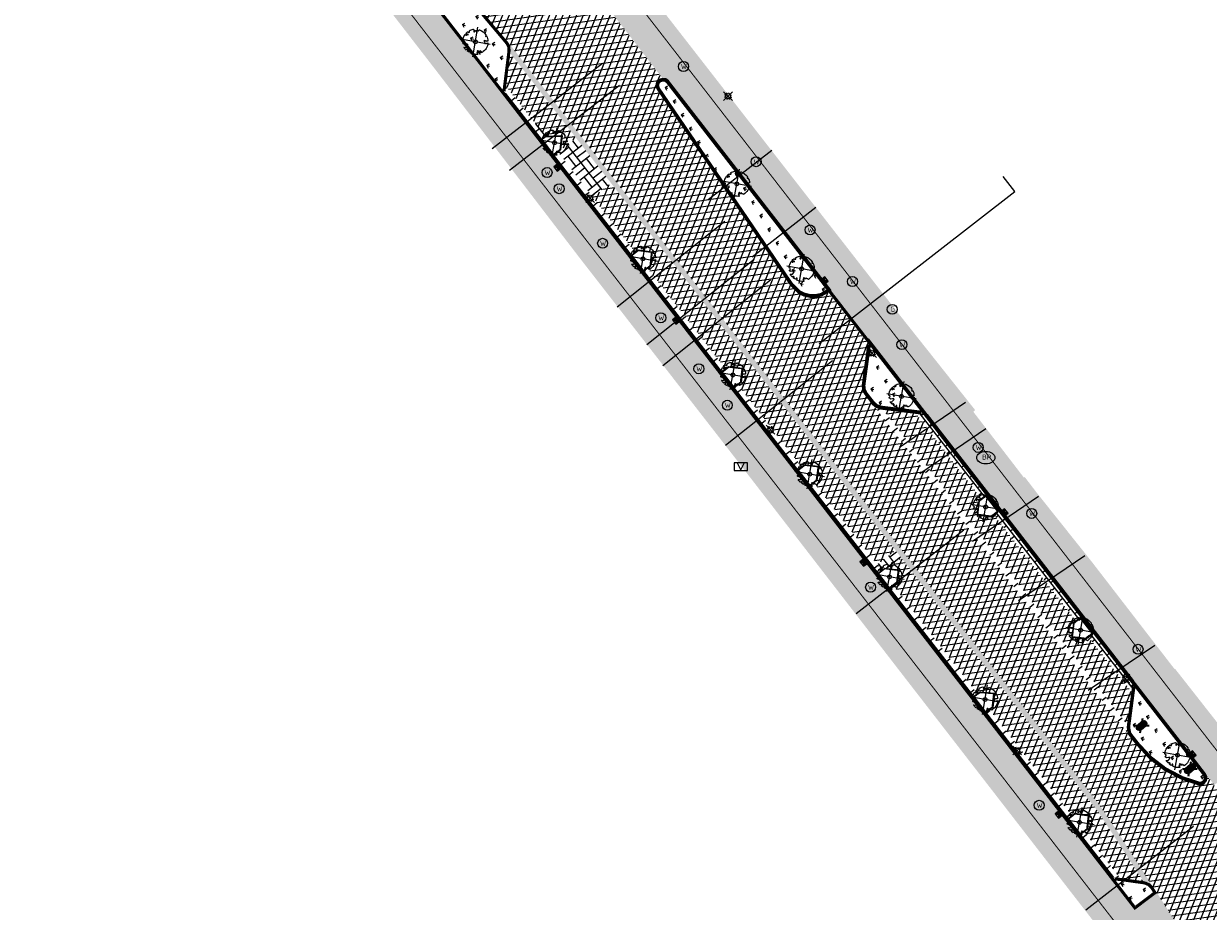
# Model space of a CAD drawing. Header units: metres. Extents: x 196882 to 197709, y 354811 to 355604.
# Tile 8 of 68: x 197058 to 197153, y 355482 to 355553. Entities that reach past the tile are written whole.
import ezdxf
from ezdxf.enums import TextEntityAlignment as Align

# ---------------------------------------------------------------- set-up
doc = ezdxf.new("R2010")
doc.units = ezdxf.units.M
doc.layers.get('0').update_dxf_attribs({"lineweight": 18})
for name, color, linetype, lineweight in [('B-WE-KL-DATA_CAI_KAST-S', 90, 'Continuous', 25), ('B-WE-KL-GAS_HULPSTUK_STRAATPOT-S', 30, 'Continuous', 25), ('B-WE-KL-WATER_BRANDLEIDING_BRANDHYDRANT-S', 150, 'Continuous', 25), ('B-WE-KL-WATER_STRAATPOT-S', 170, 'Continuous', 25), ('Boomvak', 7, 'Continuous', 18), ('N-WE-RI-HWA_KOLK-S', 7, 'Continuous', 25), ('N-WE-VH-KANTOPSLUITING_BETONRUG-A', 7, 'Continuous', 18), ('N-WE-VH-KANTOPSLUITING_BETONRUG-G', 7, 'Continuous', 35), ('V-WE-GR-BOOM-S', 7, 'Continuous', 25), ('V-WE-RI-GWA_HUISAANSLUITING_PVC-G', 1, 'RI-GWA_HUISAANSLUITING-V', 25), ('V-WE-VH-KANTOPSLUITING_OPSLUITBAND-G', 7, 'VH-OPSLUITBAND-V', 25), ('V-WE-VH-KANTOPSLUITING_RIJWIELPADBAND_380X200-G', 10, 'VH-RIJWIELPADBAND_380X200-V', 0), ('V-WE-VH-KANTOPSLUITING_TROTTOIRBAND-G', 7, 'VH-TROTTOIRBAND-V', 0), ('V-WE-VH-VERHARDING_TEGEL-A', 252, 'Continuous', 18)]:
    doc.layers.add(name, color=color, linetype=linetype, lineweight=lineweight)
for name, color, linetype in [('V-WE-IE-LICHTMAST-G', 7, 'Continuous'), ('V_WEGEN_A_ASFALT', 252, 'Continuous'), ('V_WEGEN_A_BSS', 252, 'Continuous')]:
    doc.layers.add(name, color=color, linetype=linetype)
doc.layers.add('V-WE-VH-VERHARDING_TEGEL_300x300 grijs', color=7, linetype='Continuous', lineweight=18, true_color=0x999999)
doc.layers.add('V_GROEN_A_GRAS', color=3, linetype='Continuous', true_color=0x00ff00)
doc.styles.add('NLCS-ISO', font='NLCS-ISO.ttf')
doc.styles.add('NLCS-ISO-M500-T25', font='NLCS-ISO.ttf', dxfattribs={"height": 1})
doc.linetypes.add('RI-GWA_HUISAANSLUITING-V', pattern='A,2,[24,NLCS.SHX,S=1,R=0,X=0,Y=0],2,-1.8,2.6,-1.8,2.6,-1.8,2.6,-1.8', length=19)
doc.linetypes.add('VH-OPSLUITBAND-V', pattern='A,4,-2,2,-2,2,[24,NLCS.SHX,S=1,R=0,X=0,Y=0],2,-2,2,-2', length=20)
doc.linetypes.add('VH-RIJWIELPADBAND_380X200-V', pattern='A,4,[24,NLCS.SHX,S=1,R=0,X=0,Y=0],4,-2,2,-2,0,-2,2,-2', length=20)
doc.linetypes.add('VH-TROTTOIRBAND-V', pattern='A,2.5,[24,NLCS.SHX,S=1,R=0,X=0,Y=0],2.5,-2,2,-2,2,-2', length=15)
pattern_1 = [(37.8188, (197258.85017, 355343.27673), (0.0928136, 0.7366381), [0.525, -0.525]), (127.8188, (197258.85017, 355343.27673), (-0.4147258, -0.3219122), [])]
pattern_2 = [(37.8188, (197126.278, 355401.024), (0.0928136, 0.736638), [0.525, -0.525]), (127.8188, (197126.278, 355401.024), (-0.4147258, -0.3219122), [])]
pattern_3 = [(8.01566, (197103.79314, 355534.3153), (-0.0697219, 0.495115), []), (68.01566, (197103.79314, 355534.3153), (-0.4636431, 0.1871766), [])]

# ---------------------------------------------------------------- blocks, each defined once
blk = doc.blocks.new('*U82')
at = {"color": 1}
blk.add_lwpolyline([(0.087, 0.942), (0.088, 0.944), (0.09, 0.946), (0.091, 0.948), (0.093, 0.949), (0.095, 0.951), (0.096, 0.952), (0.097, 0.954), (0.099, 0.956), (0.1, 0.958), (0.102, 0.96), (0.103, 0.963), (0.103, 0.967), (0.103, 0.972), (0.103, 0.977), (0.102, 0.983), (0.095, 1.007, -0.52938), (0.106, 1.02, -0.087139), (0.444, 0.925, -0.372341), (0.457, 0.895), (0.471, 0.824), (0.436, 0.789), (0.398, 0.797), (0.353, 0.763), (0.371, 0.72), (0.417, 0.705), (0.542, 0.734), (0.573, 0.717), (0.57, 0.691), (0.541, 0.673), (0.515, 0.588), (0.549, 0.534), (0.634, 0.669, -0.504641), (0.681, 0.628, 0.331948), (0.709, 0.584, 0.282008), (0.799, 0.601), (0.791, 0.597, -0.512156), (0.833, 0.597, -0.16076), (1.019, -0.011), (0.995, -0.034), (0.995, -0.059), (0.972, -0.063), (0.975, -0.088), (0.94, -0.076), (0.929, -0.104), (0.973, -0.133), (0.987, -0.144), (1.011, -0.12, -0.106371), (0.868, -0.522), (0.741, -0.44), (0.718, -0.456), (0.702, -0.389), (0.657, -0.335), (0.605, -0.335), (0.606, -0.398), (0.566, -0.536), (0.572, -0.562), (0.601, -0.566), (0.786, -0.637, -0.236298), (-0.045, -1.003, 0.159625), (-0.069, -0.954, 0.350802), (-0.063, -0.906, -0.504641), (-0.12, -0.879), (-0.106, -0.834), (-0.129, -0.792), (-0.16, -0.796), (-0.165, -0.829), (-0.188, -0.842), (-0.216, -0.821), (-0.24, -0.695), (-0.258, -0.677), (-0.304, -0.678), (-0.317, -0.733), (-0.336, -0.739), (-0.354, -0.785), (-0.401, -0.76, 0.733583), (-0.384, -0.795, -0.861625), (-0.374, -0.826, 0.279978), (-0.409, -0.879), (-0.407, -0.881, -0.827056), (-0.442, -0.917, -0.116774), (-0.83, -0.511), (-0.823, -0.51), (-0.817, -0.508), (-0.812, -0.506), (-0.808, -0.504), (-0.805, -0.502), (-0.803, -0.5), (-0.801, -0.497), (-0.754, -0.437), (-0.752, -0.435), (-0.752, -0.433), (-0.751, -0.431), (-0.75, -0.429), (-0.75, -0.427), (-0.749, -0.425), (-0.748, -0.422), (-0.747, -0.42), (-0.746, -0.417), (-0.744, -0.414), (-0.743, -0.411), (-0.741, -0.408), (-0.739, -0.405), (-0.738, -0.401), (-0.736, -0.398), (-0.735, -0.395), (-0.734, -0.392), (-0.734, -0.389), (-0.733, -0.386), (-0.733, -0.383), (-0.733, -0.381), (-0.734, -0.379), (-0.734, -0.377), (-0.735, -0.375), (-0.736, -0.374), (-0.738, -0.374), (-0.74, -0.373), (-0.742, -0.373), (-0.744, -0.373), (-0.746, -0.373), (-0.748, -0.373), (-0.75, -0.372), (-0.753, -0.371), (-0.755, -0.37), (-0.758, -0.369), (-0.76, -0.367), (-0.763, -0.365), (-0.765, -0.363), (-0.768, -0.361), (-0.771, -0.359), (-0.773, -0.357), (-0.776, -0.355), (-0.779, -0.352), (-0.781, -0.35), (-0.83, -0.406), (-0.832, -0.403), (-0.835, -0.4), (-0.837, -0.397), (-0.839, -0.394), (-0.841, -0.39), (-0.844, -0.388), (-0.848, -0.386), (-0.855, -0.385), (-0.864, -0.386), (-0.876, -0.388), (-0.891, -0.393, -0.040997), (-0.958, -0.205), (-0.923, -0.211), (-0.893, -0.231), (-0.876, -0.216), (-0.856, -0.185), (-0.875, -0.156), (-0.865, -0.113), (-0.904, -0.11), (-0.93, -0.085), (-0.978, -0.116, -0.05814), (-0.998, 0.166), (-0.97, 0.16), (-0.86, 0.073), (-0.812, 0.089), (-0.626, 0.139), (-0.61, 0.2), (-0.682, 0.229), (-0.693, 0.252), (-0.824, 0.317), (-0.827, 0.354), (-0.872, 0.391), (-0.89, 0.428), (-0.859, 0.476), (-0.792, 0.486), (-0.73, 0.527), (-0.729, 0.568), (-0.768, 0.613), (-0.757, 0.632), (-0.773, 0.662, -0.13428), (-0.333, 0.967, -0.541727), (-0.319, 0.957), (-0.322, 0.928), (-0.321, 0.913), (-0.319, 0.902), (-0.316, 0.893), (-0.312, 0.887), (-0.307, 0.882), (-0.302, 0.878), (-0.297, 0.875), (-0.293, 0.872), (-0.289, 0.868), (-0.286, 0.865), (-0.282, 0.862), (-0.279, 0.859), (-0.276, 0.857), (-0.273, 0.855), (-0.269, 0.854), (-0.266, 0.854), (-0.262, 0.855), (-0.258, 0.857), (-0.255, 0.859), (-0.25, 0.861), (-0.246, 0.863), (-0.242, 0.865), (-0.238, 0.867), (-0.234, 0.868), (-0.229, 0.869), (-0.225, 0.87), (-0.221, 0.871), (-0.217, 0.871), (-0.213, 0.872), (-0.21, 0.873), (-0.206, 0.874), (-0.203, 0.876), (-0.2, 0.879), (-0.197, 0.882), (-0.195, 0.885), (-0.193, 0.865), (-0.188, 0.86), (-0.167, 0.824), (-0.122, 0.799), (-0.185, 0.902), (-0.184, 0.905), (-0.183, 0.908), (-0.183, 0.911), (-0.183, 0.914), (-0.184, 0.917), (-0.185, 0.92), (-0.188, 0.923), (-0.191, 0.926), (-0.194, 0.929), (-0.199, 0.933), (-0.204, 0.938), (-0.21, 0.944), (-0.216, 0.951), (-0.223, 0.959), (-0.24, 0.98, -0.543104), (-0.234, 0.996, -0.046766), (-0.047, 1.023, -0.385168), (-0.036, 1.015), (-0.03, 0.976), (-0.028, 0.964), (-0.024, 0.956), (-0.021, 0.951), (-0.017, 0.947), (-0.013, 0.946), (-0.009, 0.945), (-0.005, 0.945), (-0.002, 0.945), (0.002, 0.944), (0.005, 0.943), (0.009, 0.942), (0.012, 0.941), (0.015, 0.939), (0.019, 0.938), (0.022, 0.936), (0.025, 0.935), (0.028, 0.934), (0.031, 0.932), (0.033, 0.931), (0.036, 0.929), (0.038, 0.928), (0.04, 0.926), (0.042, 0.924), (0.044, 0.922), (0.045, 0.92), (0.046, 0.919), (0.047, 0.917), (0.048, 0.915), (0.049, 0.914), (0.051, 0.913), (0.052, 0.912), (0.054, 0.912), (0.056, 0.912), (0.058, 0.913), (0.06, 0.914), (0.062, 0.915), (0.065, 0.916), (0.067, 0.918), (0.07, 0.921), (0.072, 0.923), (0.074, 0.926), (0.076, 0.929), (0.079, 0.932), (0.081, 0.935), (0.083, 0.937), (0.085, 0.94)], format="xyb", close=True, dxfattribs=at)
at = {"color": 10}
for points in [[(0.849, -0.849), (-0.849, 0.849)], [(-0.849, -0.849), (0.849, 0.849)]]:
    blk.add_lwpolyline(points, dxfattribs=at)
at = {"color": 1}
blk.add_circle((0, 0), 0.15, dxfattribs=at)
at = {"color": 7, "style": 'NLCS-ISO-M500-T25'}
for tag, p in [('NR', (-0.492, -0.08)), ('NAAM', (-0.492, -0.32))]:
    blk.add_attdef(tag, p, '', height=0.2, dxfattribs=at)
at = {"color": 7, "style": 'NLCS-ISO-M500-T25', "flags": 1}
for tag, p in [('WETNAAM', (-0.492, -0.56)), ('STAMDIA', (-0.492, -0.8)), ('STAMOMTR', (-0.492, -1.04)), ('OPMERKING', (-0.492, -1.28))]:
    blk.add_attdef(tag, p, '', height=0.2, dxfattribs=at)
blk = doc.blocks.new('Lichtmast_V')
for points in [[(0.354, 0.354), (-0.354, -0.354)], [(0.354, -0.354), (-0.354, 0.354)], [(-0.185, 0.077), (-0.277, 0.115)], [(-0.077, 0.185), (-0.115, 0.277)], [(0.077, 0.185), (0.115, 0.277)], [(0.185, 0.077), (0.277, 0.115)], [(-0.185, -0.077), (-0.277, -0.115)], [(-0.077, -0.185), (-0.115, -0.277)], [(0.077, -0.185), (0.115, -0.277)], [(0.185, -0.077), (0.277, -0.115)]]:
    blk.add_lwpolyline(points)
at = {"layer": 'V-WE-IE-LICHTMAST-G'}
blk.add_circle((0, 0), 0.2, dxfattribs=at)
blk = doc.blocks.new('SKL-WATER_STRAATPOT-SO')
blk.add_circle((0, 0), 2)
at = {"style": 'NLCS-ISO'}
blk.add_text('W', height=2, rotation=360, dxfattribs=at).set_placement((-1.06, -1.05))
blk = doc.blocks.new('SKL-GAS_STRAATPOT-SO')
blk.add_circle((0, 0), 2)
at = {"style": 'NLCS-ISO'}
blk.add_text('G', height=2, rotation=360, dxfattribs=at).set_placement((-0.79, -0.9))
blk = doc.blocks.new('SKL-DATA_TERREINKAST-SO')
for q in [(-1.3, 1.32), (1.3, 1.32)]:
    blk.add_line((0, -1.3), q)
at = {"flags": 128}
blk.add_lwpolyline([(2.66, 1.5), (-2.66, 1.5), (-2.66, -1.5), (2.66, -1.5)], close=True, dxfattribs=at)
at = {"style": 'NLCS-ISO'}
blk.add_attdef('TYPE', text='', height=0.35, dxfattribs=at).set_placement((-0.14, 1.87), align=Align.MIDDLE_CENTER)
blk = doc.blocks.new('SKL-WATER_BRANDHYDRANT-SO')
blk.add_ellipse((0, 0), major_axis=(-3.64, 0), ratio=0.685994)
at = {"style": 'NLCS-ISO'}
blk.add_text('BR', height=2, rotation=360, dxfattribs=at).set_placement((-1.49, -0.76))
blk = doc.blocks.new('N-SRI-KOLK_COMBINATIE-SO')
h = blk.add_hatch(color=256)
h.paths.add_polyline_path([(-1.125, 1.5), (-1.125, 0), (0, 0.75)])
h.paths.add_polyline_path([(1.125, 1.5), (0, 0.75), (1.125, 0)])
for p, q in [((-1.125, 0), (1.125, 1.5)), ((1.125, 0), (-1.125, 1.5))]:
    blk.add_line(p, q)
at = {"flags": 128}
blk.add_lwpolyline([(-1.125, 0), (1.125, 0), (1.125, 1.5), (-1.125, 1.5)], close=True, dxfattribs=at)
blk = doc.blocks.new('Jumboblok')
at = {"layer": 'N-WE-VH-KANTOPSLUITING_BETONRUG-A'}
h = blk.add_hatch(color=256, dxfattribs=at)
h.dxf.hatch_style = 1
edge = h.paths.add_edge_path()
edge.add_arc((-0.225, 0), 0.225, 90, 270, ccw=False)
edge.add_line((-0.225, 0.225), (0.225, 0.225))
edge.add_arc((0.225, 0), 0.225, -90, 90, ccw=False)
edge.add_line((0.225, -0.225), (-0.225, -0.225))
at = {"layer": 'N-WE-VH-KANTOPSLUITING_BETONRUG-G', "flags": 128}
for points in [[(-0.454, 0.381), (0.454, -0.381)], [(-0.454, -0.381), (0.454, 0.381)]]:
    blk.add_lwpolyline(points, dxfattribs=at)
at = {"layer": 'N-WE-VH-KANTOPSLUITING_BETONRUG-G'}
blk.add_lwpolyline([(-0.225, -0.225, -1), (-0.225, 0.225), (0.225, 0.225, -1), (0.225, -0.225)], format="xyb", close=True, dxfattribs=at)

msp = doc.modelspace()

# ---------------------------------------------------------------- hatches: boundary and pattern name
at = {"layer": 'V-WE-VH-VERHARDING_TEGEL-A'}
h = msp.add_hatch(dxfattribs=at)
h.set_pattern_fill('AVH-TEGEL_300X300_HALFST', color=11, scale=1.25, pattern_type=2)
h.set_pattern_definition([(308.01566, (197089.298, 355492.259), (0.37867427, -0.179964), [0.375, -0.375]), (38.01566, (197089.298, 355492.259), (-0.2309538, 0.2954409), [])])
h.paths.add_polyline_path([(197153.676, 355492.259), (197155.107, 355493.368), (197094.301, 355571.756), (197092.687, 355570.507), (197094.4, 355568.294), (197094.601, 355568.441), (197105.244, 355554.716), (197105.045, 355554.546), (197109.437, 355548.872), (197109.912, 355548.676), (197122.949, 355531.87), (197135.57, 355515.6), (197143.159, 355505.816), (197147.181, 355500.632), (197152.981, 355493.155)])
h = msp.add_hatch(dxfattribs=at)
h.set_pattern_fill('AVH-TEGEL_300X300_HALFST', color=256, scale=1.25, pattern_type=2)
h.set_pattern_definition([(308.01566, (197094.6319, 355492.16646), (0.37867427, -0.179964), [0.375, -0.375]), (38.01566, (197094.6319, 355492.16646), (-0.2309538, 0.2954409), [])])
edge = h.paths.add_edge_path()
edge.add_line((197094.632, 355571.46), (197095.445, 355572.073))
edge.add_line((197095.445, 355572.073), (197095.636, 355572.057))
edge.add_line((197095.636, 355572.057), (197105.896, 355558.731))
edge.add_line((197105.896, 355558.731), (197105.894, 355558.592))
edge.add_line((197105.894, 355558.592), (197106.207, 355558.259))
edge.add_line((197106.207, 355558.259), (197106.342, 355558.306))
edge.add_line((197106.342, 355558.306), (197119.876, 355540.91))
edge.add_line((197119.876, 355540.91), (197126.167, 355532.84))
edge.add_line((197126.167, 355532.84), (197128.482, 355529.873))
edge.add_line((197128.482, 355529.873), (197134.502, 355522.299))
edge.add_line((197134.502, 355522.299), (197134.362, 355522.152))
edge.add_line((197134.362, 355522.152), (197138.415, 355516.882))
edge.add_line((197138.415, 355516.882), (197138.477, 355516.933))
edge.add_line((197138.477, 355516.933), (197139.475, 355515.63))
edge.add_line((197139.475, 355515.63), (197143.843, 355510.155))
edge.add_line((197143.843, 355510.155), (197150.482, 355501.559))
edge.add_line((197150.482, 355501.559), (197150.519, 355501.582))
edge.add_line((197150.519, 355501.582), (197154.932, 355495.965))
edge.add_line((197154.932, 355495.965), (197155.306, 355495.567))
edge.add_line((197155.306, 355495.567), (197155.77, 355495.224))
edge.add_line((197155.77, 355495.224), (197156.31, 355494.966))
edge.add_line((197156.31, 355494.966), (197156.9, 355494.813))
edge.add_line((197156.9, 355494.813), (197157.509, 355494.778))
edge.add_arc((197157.26, 355498.284), 3.515, 274.05594, 307.79559)
edge.add_line((197159.414, 355495.507), (197160.922, 355493.676))
edge.add_line((197160.922, 355493.676), (197159.206, 355492.71))
edge.add_line((197159.206, 355492.71), (197157.586, 355492.166))
edge.add_line((197157.586, 355492.166), (197156.903, 355492.242))
edge.add_line((197156.903, 355492.242), (197156.23, 355492.491))
edge.add_line((197156.23, 355492.491), (197155.637, 355492.896))
edge.add_line((197155.637, 355492.896), (197155.169, 355493.418))
edge.add_line((197155.169, 355493.418), (197094.632, 355571.46))
h = msp.add_hatch(dxfattribs=at)
h.set_pattern_fill('AVH-TEGEL_300X300_HALFST', color=11, scale=1.25, pattern_type=2)
h.set_pattern_definition([(308.01566, (197073.439, 355375.506), (0.37867427, -0.17996401), [0.375, -0.375]), (38.01566, (197073.439, 355375.506), (-0.2309538, 0.2954409), [])])
edge = h.paths.add_edge_path()
edge.add_line((197230.348, 355377.842), (197228.829, 355372.227))
edge.add_line((197228.829, 355372.227), (197222.386, 355380.623))
edge.add_arc((197215.847, 355375.567), 8.265, 37.7088, 62.69827)
edge.add_line((197219.638, 355382.912), (197218.124, 355383.979))
edge.add_line((197218.124, 355383.979), (197217.75, 355384.36))
edge.add_line((197217.75, 355384.36), (197219.561, 355386.337))
edge.add_line((197219.561, 355386.337), (197218.837, 355387.106))
edge.add_line((197218.837, 355387.106), (197218.613, 355387.394))
edge.add_line((197218.613, 355387.394), (197081.075, 355564.647))
edge.add_line((197081.075, 355564.647), (197078.492, 355567.486))
edge.add_line((197078.492, 355567.486), (197077.377, 355568.103))
edge.add_line((197077.377, 355568.103), (197076.176, 355568.565))
edge.add_line((197076.176, 355568.565), (197074.922, 355568.856))
edge.add_line((197074.922, 355568.856), (197073.653, 355568.971))
edge.add_line((197073.653, 355568.971), (197073.439, 355571.494))
edge.add_line((197073.439, 355571.494), (197074.868, 355571.366))
edge.add_line((197074.868, 355571.366), (197076.277, 355571.007))
edge.add_line((197076.277, 355571.007), (197077.61, 355570.429))
edge.add_line((197077.61, 355570.429), (197078.819, 355569.656))
edge.add_line((197078.819, 355569.656), (197080.648, 355567.881))
edge.add_line((197080.648, 355567.881), (197082.334, 355565.97))
edge.add_line((197082.334, 355565.97), (197096.782, 355547.346))
edge.add_line((197096.782, 355547.346), (197107.704, 355533.268))
edge.add_line((197107.704, 355533.268), (197114.956, 355523.92))
edge.add_line((197114.956, 355523.92), (197134.158, 355499.169))
edge.add_line((197134.158, 355499.169), (197141.74, 355489.395))
edge.add_line((197141.74, 355489.395), (197147.287, 355482.245))
edge.add_line((197147.287, 355482.245), (197149.092, 355483.601))
edge.add_line((197149.092, 355483.601), (197150.997, 355480.656))
edge.add_line((197150.997, 355480.656), (197149.435, 355479.474))
edge.add_line((197149.435, 355479.474), (197156.936, 355469.786))
edge.add_line((197156.936, 355469.786), (197160.802, 355464.816))
edge.add_line((197160.802, 355464.816), (197172.38, 355449.906))
edge.add_line((197172.38, 355449.906), (197177.161, 355443.748))
edge.add_line((197177.161, 355443.748), (197189.356, 355428.042))
edge.add_line((197189.356, 355428.042), (197196.394, 355418.978))
edge.add_line((197196.394, 355418.978), (197206.624, 355405.802))
edge.add_line((197206.624, 355405.802), (197216.109, 355393.586))
edge.add_line((197216.109, 355393.586), (197220.161, 355388.368))
edge.add_line((197220.161, 355388.368), (197220.821, 355387.608))
edge.add_line((197220.821, 355387.608), (197221.623, 355386.998))
edge.add_line((197221.623, 355386.998), (197223.09, 355386.105))
edge.add_line((197223.09, 355386.105), (197223.661, 355385.726))
edge.add_line((197223.661, 355385.726), (197224.656, 355384.896))
edge.add_line((197224.656, 355384.896), (197225.521, 355383.932))
edge.add_line((197225.521, 355383.932), (197229.462, 355378.844))
edge.add_line((197229.462, 355378.844), (197229.834, 355378.492))
edge.add_line((197229.834, 355378.492), (197230.348, 355377.842))
h = msp.add_hatch(dxfattribs=at)
h.set_pattern_fill('AVH-TEGEL_300X300_HALFST', color=256, scale=1.25, pattern_type=2)
h.set_pattern_definition([(308.01566, (197065.077, 355386.544), (0.37867427, -0.17996401), [0.375, -0.375]), (38.01566, (197065.077, 355386.544), (-0.2309538, 0.2954409), [])])
h.paths.add_polyline_path([(197065.077, 355562.429), (197068.303, 355562.443), (197068.606, 355562.88), (197069.344, 355563.681), (197070.184, 355564.373), (197071.103, 355564.938), (197072.071, 355565.366), (197073.059, 355565.655), (197074.077, 355565.813), (197075.135, 355565.836), (197076.207, 355565.714), (197077.261, 355565.445), (197078.269, 355565.033), (197079.202, 355564.492), (197080.038, 355563.843), (197080.761, 355563.109), (197091.488, 355549.236), (197102.698, 355534.611), (197115.137, 355518.618), (197128.399, 355501.461), (197154.281, 355468.077), (197154.165, 355468.022), (197157.98, 355463.235), (197179.323, 355435.874), (197180.293, 355434.585), (197188.673, 355424.168), (197195.796, 355414.888), (197209.434, 355397.17), (197209.34, 355397.09), (197217.349, 355386.826), (197217.453, 355386.887), (197217.737, 355386.544), (197218.555, 355387.338), (197218.534, 355387.365), (197081.014, 355564.595), (197079.106, 355566.692), (197079.017, 355566.612), (197078.364, 355567.328), (197077.292, 355567.921), (197076.117, 355568.373), (197074.89, 355568.658), (197073.648, 355568.771), (197072.684, 355568.732), (197071.723, 355568.585), (197070.784, 355568.334), (197069.885, 355567.983), (197068.919, 355567.465), (197068.018, 355566.827), (197067.203, 355566.082), (197066.493, 355565.251), (197065.646, 355563.889)])
at = {"layer": 'V_GROEN_A_GRAS'}
h = msp.add_hatch(dxfattribs=at)
h.set_pattern_fill('GRASS', color=70, scale=0.05, angle=-52.20471, style=0)
h.set_pattern_definition([(345.811, (197084.6621, 355547.9686), (1.090755, 0.650503), [0.238125, -1.557926]), (300.811, (197084.6621, 355547.9686), (1.090755, 0.6505), [0.238125, -1.031875]), (30.811, (197084.6621, 355547.9686), (-0.6505, 1.090755), [0.238125, -1.031875])])
h.paths.add_polyline_path([(197086.03, 355564.453), (197085.756, 355564.226), (197084.662, 355563.377), (197096.615, 355547.969), (197096.658, 355548.278), (197096.987, 355550.919), (197097.006, 355551.102), (197096.989, 355551.362), (197096.887, 355551.587)])
h = msp.add_hatch(dxfattribs=at)
h.set_pattern_fill('GRASS', color=70, scale=0.05, angle=-52.20471, style=0)
h.set_pattern_definition([(345.811, (197109.1637, 355531.5883), (1.090755, 0.650503), [0.238125, -1.557926]), (300.811, (197109.1637, 355531.5883), (1.090755, 0.6505), [0.238125, -1.031875]), (30.811, (197109.1637, 355531.5883), (-0.6505, 1.090755), [0.238125, -1.031875])])
h.paths.add_polyline_path([(197109.735, 355548.497), (197109.601, 355548.598), (197109.459, 355548.617), (197109.301, 355548.566), (197109.196, 355548.45), (197109.164, 355548.298), (197109.222, 355548.12), (197119.911, 355532.437), (197120.49, 355531.875), (197120.856, 355531.695), (197121.274, 355531.594), (197121.704, 355531.588), (197122.104, 355531.672), (197122.575, 355531.944)])
h = msp.add_hatch(dxfattribs=at)
h.set_pattern_fill('GRASS', color=70, scale=0.05, angle=-52.20471, style=0)
h.set_pattern_definition([(345.811, (197125.7061, 355522.2574), (1.09075, 0.6505), [0.23813, -1.55793]), (300.81, (197125.7061, 355522.2574), (1.09075, 0.6505), [0.23813, -1.03188]), (30.81, (197125.7061, 355522.2574), (-0.6505, 1.09075), [0.23813, -1.03188])])
h.paths.add_polyline_path([(197126.125, 355527.368), (197125.706, 355524.281), (197125.725, 355523.978), (197125.862, 355523.707), (197126.459, 355522.952), (197126.692, 355522.754), (197126.981, 355522.652), (197127.14, 355522.63), (197129.759, 355522.3), (197130.089, 355522.257)])
h = msp.add_hatch(dxfattribs=at)
h.set_pattern_fill('GRASS', color=70, scale=0.05, angle=-52.20471, style=0)
h.set_pattern_definition([(345.811, (197146.9318, 355492.5189), (1.090755, 0.6505), [0.23813, -1.55793]), (300.811, (197146.9318, 355492.5189), (1.09075, 0.6505), [0.23813, -1.03188]), (30.811, (197146.9318, 355492.5189), (-0.6505, 1.09075), [0.23813, -1.03188])])
h.paths.add_polyline_path([(197147.344, 355500.013), (197147.299, 355499.696), (197146.955, 355497.082), (197146.932, 355496.876), (197147.017, 355496.448), (197147.634, 355495.659), (197148.647, 355494.57), (197149.836, 355493.658), (197151.164, 355492.961), (197152.519, 355492.519), (197152.682, 355492.559), (197152.798, 355492.68), (197152.831, 355492.843), (197152.76, 355493.031), (197151.716, 355494.378)])
h = msp.add_hatch(dxfattribs=at)
h.set_pattern_fill('GRASS', color=70, scale=0.05, angle=-52.20471, style=0)
h.set_pattern_definition([(345.81, (197145.7781, 355482.5927), (1.09075, 0.6505), [0.23813, -1.55793]), (300.81, (197145.7781, 355482.5927), (1.09075, 0.6505), [0.23813, -1.03188]), (30.81, (197145.7781, 355482.5927), (-0.6505, 1.09075), [0.23813, -1.03188])])
h.paths.add_polyline_path([(197147.334, 355482.593), (197148.755, 355483.661), (197148.551, 355483.975), (197148.36, 355484.167), (197148.11, 355484.277), (197147.944, 355484.314), (197146.097, 355484.571), (197145.778, 355484.598)])
at = {"layer": 'V_WEGEN_A_ASFALT'}
h = msp.add_hatch(dxfattribs=at)
h.set_pattern_fill('AVH-ASFALT', color=256, scale=0.5, style=0, pattern_type=2)
h.set_pattern_definition(pattern_3)
h.paths.add_polyline_path([(197230.869, 355391.092), (197230.022, 355387.993), (197227.318, 355391.293), (197227.058, 355391.51), (197226.71, 355391.621), (197226.346, 355391.587), (197226.046, 355391.429), (197225.825, 355391.173), (197225.708, 355390.827), (197225.737, 355390.462), (197225.889, 355390.16), (197228.992, 355386.109), (197229.428, 355385.784), (197228.523, 355382.398), (197226.382, 355385.199), (197177.472, 355448.127), (197174.075, 355451.933), (197162.681, 355464.658), (197162.351, 355464.899), (197161.952, 355464.985), (197160.977, 355464.988), (197160.802, 355464.816), (197156.936, 355469.786), (197157.665, 355470.349), (197150.997, 355480.656), (197145.177, 355489.653), (197144.387, 355490.786), (197097.1, 355551.722), (197086.223, 355564.612), (197084.113, 355567.111), (197083.103, 355568.255), (197082.575, 355568.804), (197082.024, 355569.334), (197080.112, 355570.984), (197078.187, 355572.413), (197075.717, 355573.978), (197073.263, 355575.266), (197072.258, 355575.658), (197071.233, 355575.929), (197070.183, 355576.083), (197069.482, 355576.107), (197069.13, 355576.119), (197067.205, 355575.841), (197065.759, 355575.207), (197064.574, 355574.408), (197063.526, 355573.406), (197062.664, 355572.24), (197062.022, 355570.963), (197061.804, 355570.14), (197061.545, 355569.164), (197061.385, 355567.654), (197061.16, 355570.069), (197058.219, 355601.732), (197058.557, 355600.988), (197059.031, 355600.111), (197059.783, 355598.853), (197060.935, 355597.352), (197062.689, 355595.678), (197063.319, 355595.243), (197064.66, 355594.319), (197066.765, 355593.305), (197067.251, 355593.156), (197068.92, 355592.643), (197071.048, 355592.177), (197071.423, 355592.07), (197072.486, 355591.766), (197073.875, 355591.182), (197075.184, 355590.438), (197076.033, 355589.811), (197076.421, 355589.521), (197078.24, 355588.012), (197079.999, 355586.363), (197081.655, 355584.609), (197083.199, 355582.762), (197089.298, 355574.885), (197094.4, 355568.294), (197105.045, 355554.546), (197109.437, 355548.872), (197109.16, 355548.784), (197108.966, 355548.568), (197108.905, 355548.284), (197108.996, 355548.008), (197119.719, 355532.275), (197120.344, 355531.668), (197120.77, 355531.458), (197121.243, 355531.344), (197121.729, 355531.338), (197122.194, 355531.436), (197122.751, 355531.717), (197125.759, 355527.839), (197125.907, 355527.621), (197125.455, 355524.29), (197125.479, 355523.911), (197125.65, 355523.572), (197126.278, 355522.778), (197146.784, 355496.341), (197147.444, 355495.497), (197148.478, 355494.384), (197149.701, 355493.447), (197151.066, 355492.73), (197152.51, 355492.259), (197152.812, 355492.334), (197153.028, 355492.559), (197153.091, 355492.864), (197152.972, 355493.165), (197153.676, 355492.259), (197161.231, 355482.513), (197161.799, 355481.779), (197161.518, 355481.943), (197161.194, 355481.907), (197160.955, 355481.684), (197160.897, 355481.363), (197160.937, 355480.811), (197161.148, 355479.375), (197161.572, 355477.971), (197162.198, 355476.644), (197163.003, 355475.436), (197163.502, 355474.794), (197167.084, 355470.185), (197214.478, 355409.119), (197216.927, 355406.442), (197217.239, 355406.215), (197217.615, 355406.125), (197219.729, 355406.044), (197223.661, 355401.024), (197223.524, 355399.737), (197223.563, 355399.37), (197223.75, 355399.051), (197229.887, 355392.355)])
h.paths.add_polyline_path([(197065.649, 355584.341), (197065.052, 355584.306), (197064.061, 355584.17), (197062.389, 355583.886), (197062.1, 355583.764), (197061.852, 355583.542), (197061.692, 355583.252), (197061.638, 355582.942), (197061.684, 355582.632), (197061.835, 355582.337), (197062.076, 355582.109), (197062.362, 355581.978), (197064.369, 355581.558), (197065.293, 355581.455), (197065.88, 355581.391), (197068.488, 355581.089), (197070.762, 355580.633), (197072.993, 355580), (197073.264, 355579.91), (197074.152, 355579.46), (197075.022, 355578.975), (197075.871, 355578.455), (197076.699, 355577.902), (197078.279, 355576.674), (197079.784, 355575.356), (197080.506, 355574.699), (197084.081, 355571.214), (197085.538, 355569.754), (197088.25, 355566.787), (197090.832, 355563.707), (197091.326, 355563.052), (197091.446, 355562.983), (197091.58, 355563.019), (197091.649, 355563.139), (197091.613, 355563.273), (197081.275, 355576.656), (197079.795, 355578.463), (197078.11, 355580.082), (197076.105, 355581.6), (197073.917, 355582.842), (197071.678, 355583.711), (197069.338, 355584.249), (197068.19, 355584.38), (197067.625, 355584.413), (197067.06, 355584.425)], flags=16)
h.paths.add_polyline_path([(197159.53, 355475.193), (197160.022, 355474.992), (197161.408, 355473.154), (197159.714, 355471.895), (197159.158, 355474.517), (197159.17, 355474.912)], flags=16)
h.paths.add_polyline_path([(197162.381, 355471.922), (197161.203, 355471.008), (197163.455, 355468.059), (197163.813, 355467.869), (197164.195, 355468.005), (197164.445, 355468.265), (197164.583, 355468.633), (197164.557, 355469.025), (197164.394, 355469.347)], flags=16)
h = msp.add_hatch(dxfattribs=at)
h.set_pattern_fill('AVH-ASFALT', color=256, scale=0.5, style=0, pattern_type=2)
h.set_pattern_definition(pattern_3)
h.paths.add_polyline_path([(197102.503, 355544.096), (197097.235, 355550.89), (197096.906, 355548.246), (197100.051, 355544.237), (197101.389, 355544.282), (197101.266, 355543.137)])
h = msp.add_hatch(dxfattribs=at)
h.set_pattern_fill('AVH-ASFALT', color=256, scale=0.5, style=0, pattern_type=2)
h.set_pattern_definition(pattern_3)
h.paths.add_polyline_path([(197105.302, 355540.488), (197103.852, 355539.364), (197107.257, 355534.95), (197107.475, 355535.127), (197108.608, 355534.981), (197108.484, 355533.832), (197108.257, 355533.661), (197114.511, 355525.605), (197114.738, 355525.79), (197115.866, 355525.658), (197115.731, 355524.507), (197115.5, 355524.314), (197120.604, 355517.746), (197120.828, 355517.923), (197121.97, 355517.803), (197121.811, 355516.651), (197121.596, 355516.481), (197126.66, 355509.941), (197128.114, 355511.07)])
h = msp.add_hatch(dxfattribs=at)
h.set_pattern_fill('AVH-ASFALT', color=256, scale=0.5, style=0, pattern_type=2)
h.set_pattern_definition(pattern_3)
h.paths.add_polyline_path([(197129.727, 355522.052), (197127.107, 355522.382), (197146.707, 355497.112), (197147.051, 355499.73), (197143.593, 355504.117), (197143.579, 355504.135), (197143.371, 355503.961), (197142.242, 355504.09), (197142.385, 355505.239), (197142.598, 355505.417), (197136.014, 355513.907), (197135.782, 355513.748), (197134.657, 355513.904), (197134.791, 355515.036), (197135.017, 355515.199)])
h = msp.add_hatch(dxfattribs=at)
h.set_pattern_fill('AVH-ASFALT', color=256, scale=0.5, style=0, pattern_type=2)
h.set_pattern_definition(pattern_3)
h.paths.add_polyline_path([(197128.605, 355510.437), (197127.535, 355509.607), (197128.39, 355509.499), (197128.242, 355508.352), (197128.012, 355508.19), (197134.684, 355499.588), (197134.926, 355499.72), (197136.041, 355499.623), (197135.912, 355498.469), (197135.672, 355498.299), (197142.276, 355489.817), (197142.492, 355489.993), (197143.629, 355489.84), (197143.497, 355488.711), (197143.263, 355488.529), (197146.125, 355484.82), (197147.988, 355484.56), (197144.343, 355490.142)])
at = {"layer": 'V_WEGEN_A_BSS'}
h = msp.add_hatch(dxfattribs=at)
h.set_pattern_fill('AVH-BSS_KEIFORMAAT_HALFST', color=256, scale=5, angle=-270, style=0, pattern_type=2)
h.set_pattern_definition([(37.81879266, (598981.6111, 417657.93953), (0.0928135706, 0.7366380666), [0.525, -0.525]), (127.81879266, (598981.6111, 417657.93953), (-0.4147258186, -0.321912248), [])])
h.paths.add_polyline_path([(197097.1, 355551.722), (197097.236, 355551.424), (197097.257, 355551.097), (197097.235, 355550.89), (197144.343, 355490.142), (197147.988, 355484.56), (197148.188, 355484.516), (197148.504, 355484.377), (197148.747, 355484.133), (197145.177, 355489.653), (197144.387, 355490.786)])
h = msp.add_hatch(dxfattribs=at)
h.set_pattern_fill('AVH-BSS_KEIFORMAAT_HALFST', color=256, scale=5, angle=-270, style=0, pattern_type=2)
h.set_pattern_definition([(37.81879266, (598978.74626, 417655.9614), (0.0928135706, 0.7366380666), [0.525, -0.525]), (127.81879266, (598978.74626, 417655.9614), (-0.4147258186, -0.321912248), [])])
h.paths.add_polyline_path([(197096.906, 355548.246), (197100.051, 355544.237), (197099.704, 355543.987), (197096.83, 355547.692)])
h = msp.add_hatch(dxfattribs=at)
h.set_pattern_fill('AVH-BSS_KEIFORMAAT_BLOK', color=256, scale=5, style=0, pattern_type=2)
h.set_pattern_definition([(308.016, (197101.06, 355539.3636), (0.82723, 0.64667), []), (308.016, (197101.4736, 355539.6869), (1.4739, -0.18056), [1.05, -1.05]), (38.016, (197101.06, 355539.3636), (-0.64667, 0.82723), []), (38.016, (197100.7367, 355539.7772), (0.18056, 1.4739), [1.05, -1.05])])
h.paths.add_polyline_path([(197102.503, 355544.096), (197105.302, 355540.488), (197103.852, 355539.364), (197101.06, 355542.982), (197101.266, 355543.137)])
h = msp.add_hatch(dxfattribs=at)
h.set_pattern_fill('AVH-BSS_KEIFORMAAT_HALFST', color=256, scale=5, angle=-270, style=0, pattern_type=2)
h.set_pattern_definition(pattern_1)
h.paths.add_polyline_path([(197101.06, 355542.982), (197100.688, 355542.719), (197106.917, 355534.691), (197107.257, 355534.95)])
h = msp.add_hatch(dxfattribs=at)
h.set_pattern_fill('AVH-BSS_KEIFORMAAT_HALFST', color=256, scale=5, angle=-270, style=0, pattern_type=2)
h.set_pattern_definition(pattern_1)
h.paths.add_polyline_path([(197108.257, 355533.661), (197107.908, 355533.413), (197114.171, 355525.34), (197114.511, 355525.605)])
h = msp.add_hatch(dxfattribs=at)
h.set_pattern_fill('AVH-BSS_KEIFORMAAT_HALFST', color=256, scale=5, angle=-270, style=0, pattern_type=2)
h.set_pattern_definition(pattern_1)
h.paths.add_polyline_path([(197115.5, 355524.314), (197115.159, 355524.067), (197120.263, 355517.486), (197120.604, 355517.746)])
h = msp.add_hatch(dxfattribs=at)
h.set_pattern_fill('AVH-BSS_KEIFORMAAT_HALFST', color=256, scale=5, angle=-270, style=0, pattern_type=2)
h.set_pattern_definition(pattern_2)
h.paths.add_polyline_path([(197127.107, 355522.382), (197126.922, 355522.408), (197126.565, 355522.533), (197126.278, 355522.778), (197146.784, 355496.341), (197146.679, 355496.865), (197146.707, 355497.112)])
h = msp.add_hatch(dxfattribs=at)
h.set_pattern_fill('AVH-BSS_KEIFORMAAT_HALFST', color=256, scale=5, angle=-270, style=0, pattern_type=2)
h.set_pattern_definition(pattern_1)
h.paths.add_polyline_path([(197129.727, 355522.052), (197130.306, 355521.977), (197135.367, 355515.453), (197135.017, 355515.199)])
h = msp.add_hatch(dxfattribs=at)
h.set_pattern_fill('AVH-BSS_KEIFORMAAT_HALFST', color=256, scale=5, angle=-270, style=0, pattern_type=2)
h.set_pattern_definition(pattern_1)
h.paths.add_polyline_path([(197121.596, 355516.481), (197121.245, 355516.221), (197126.687, 355509.207), (197127.027, 355509.467)])
h = msp.add_hatch(dxfattribs=at)
h.set_pattern_fill('AVH-BSS_KEIFORMAAT_HALFST', color=256, scale=5, angle=-270, style=0, pattern_type=2)
h.set_pattern_definition(pattern_2)
h.paths.add_polyline_path([(197136.355, 355514.179), (197136.014, 355513.907), (197142.598, 355505.417), (197142.955, 355505.671)])
h = msp.add_hatch(dxfattribs=at)
h.set_pattern_fill('AVH-BSS_KEIFORMAAT_BLOK', color=256, scale=5, style=0, pattern_type=2)
h.set_pattern_definition([(307.81879266, (598968.5145, 417608.5128), (0.8294516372, 0.643824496), []), (307.81879266, (598968.9292, 417608.8348), (1.473276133, -0.1856271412), [1.05, -1.05]), (37.81879266, (598968.5145, 417608.5128), (-0.643824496, 0.8294516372), []), (37.81879266, (598968.1926, 417608.9276), (0.1856271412, 1.473276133), [1.05, -1.05])])
h.paths.add_polyline_path([(197127.027, 355509.467), (197126.66, 355509.941), (197128.114, 355511.07), (197128.605, 355510.437), (197127.535, 355509.607), (197127.256, 355509.642)])
h = msp.add_hatch(dxfattribs=at)
h.set_pattern_fill('AVH-BSS_KEIFORMAAT_HALFST', color=256, scale=5, angle=-270, style=0, pattern_type=2)
h.set_pattern_definition(pattern_1)
h.paths.add_polyline_path([(197128.012, 355508.19), (197127.668, 355507.941), (197134.354, 355499.325), (197134.684, 355499.588)])
h = msp.add_hatch(dxfattribs=at)
h.set_pattern_fill('AVH-BSS_KEIFORMAAT_HALFST', color=256, scale=5, angle=-270, style=0, pattern_type=2)
h.set_pattern_definition(pattern_2)
h.paths.add_polyline_path([(197143.938, 355504.403), (197143.593, 355504.117), (197147.051, 355499.73), (197147.131, 355500.288)])
h = msp.add_hatch(dxfattribs=at)
h.set_pattern_fill('AVH-BSS_KEIFORMAAT_HALFST', color=256, scale=5, angle=-270, style=0, pattern_type=2)
h.set_pattern_definition(pattern_1)
h.paths.add_polyline_path([(197135.672, 355498.299), (197135.334, 355498.062), (197141.936, 355489.55), (197142.276, 355489.817)])
h = msp.add_hatch(dxfattribs=at)
h.set_pattern_fill('AVH-BSS_KEIFORMAAT_HALFST', color=256, scale=5, angle=-270, style=0, pattern_type=2)
h.set_pattern_definition(pattern_1)
h.paths.add_polyline_path([(197143.263, 355488.529), (197142.921, 355488.28), (197145.57, 355484.866), (197146.125, 355484.82)])

# ---------------------------------------------------------------- linework, layer by layer
at = {"layer": 'Boomvak', "flags": 128}
for points in [[(197100.051, 355544.237), (197101.389, 355544.282), (197101.266, 355543.137), (197101.06, 355542.982), (197100.688, 355542.719), (197099.704, 355543.987), (197100.051, 355544.237)], [(197107.475, 355535.127), (197108.608, 355534.981), (197108.484, 355533.832), (197108.257, 355533.661), (197107.908, 355533.413), (197106.917, 355534.691), (197107.257, 355534.95), (197107.475, 355535.127)], [(197114.738, 355525.79), (197115.866, 355525.658), (197115.731, 355524.507), (197115.5, 355524.314), (197115.159, 355524.067), (197114.171, 355525.34), (197114.511, 355525.605), (197114.738, 355525.79)], [(197120.828, 355517.923), (197121.97, 355517.803), (197121.811, 355516.651), (197121.596, 355516.481), (197121.245, 355516.221), (197120.263, 355517.486), (197120.604, 355517.746), (197120.828, 355517.923)], [(197135.367, 355515.453), (197135.017, 355515.199), (197134.791, 355515.036), (197134.657, 355513.904), (197135.782, 355513.748), (197136.014, 355513.907), (197136.355, 355514.179)], [(197127.256, 355509.642), (197128.39, 355509.499), (197128.242, 355508.352), (197128.012, 355508.19), (197127.668, 355507.941), (197126.687, 355509.207), (197127.027, 355509.467), (197127.256, 355509.642)], [(197134.926, 355499.72), (197136.041, 355499.623), (197135.912, 355498.469), (197135.672, 355498.299), (197135.334, 355498.062), (197134.354, 355499.325), (197134.684, 355499.588), (197134.926, 355499.72)], [(197142.492, 355489.993), (197143.629, 355489.84), (197143.497, 355488.711), (197143.263, 355488.529), (197142.921, 355488.28), (197141.936, 355489.55), (197142.276, 355489.817), (197142.492, 355489.993)]]:
    msp.add_lwpolyline(points, close=True, dxfattribs=at)
msp.add_lwpolyline([(197142.955, 355505.671), (197142.598, 355505.417), (197142.385, 355505.239), (197142.242, 355504.09), (197143.371, 355503.961), (197143.579, 355504.135), (197143.593, 355504.117), (197143.938, 355504.403), (197142.955, 355505.671)], dxfattribs=at)
at = {"layer": 'V-WE-RI-GWA_HUISAANSLUITING_PVC-G'}
for points in [[(197104.614, 355550.07), (197095.788, 355543.234)], [(197105.982, 355548.304), (197097.164, 355541.49)], [(197118.211, 355543.099), (197113.087, 355539.13)], [(197121.991, 355527.633), (197137.694, 355539.812), (197136.76, 355541.016)], [(197116.615, 355534.574), (197121.734, 355538.539)], [(197114.43, 355537.396), (197105.799, 355530.546)], [(197116.787, 355534.353), (197108.172, 355527.514)], [(197118.101, 355532.698), (197109.474, 355525.848)], [(197123.061, 355526.254), (197114.491, 355519.449)], [(197128.435, 355519.325), (197133.731, 355522.932)], [(197130.075, 355517.214), (197135.367, 355520.819)], [(197134.289, 355511.79), (197139.583, 355515.388)], [(197133.603, 355512.668), (197124.96, 355505.961)], [(197137.983, 355507.036), (197143.295, 355510.645)], [(197143.557, 355499.862), (197148.895, 355503.467)], [(197143.37, 355482.265), (197152.016, 355488.974)]]:
    msp.add_lwpolyline(points, dxfattribs=at)
at = {"layer": 'V-WE-VH-KANTOPSLUITING_OPSLUITBAND-G', "const_width": 0.1, "flags": 128}
for points in [[(197100.068, 355544.188), (197101.333, 355544.23), (197101.219, 355543.164), (197101.031, 355543.022), (197100.699, 355542.788), (197099.775, 355543.977)], [(197107.49, 355535.075), (197108.553, 355534.938), (197108.437, 355533.859), (197108.227, 355533.701), (197107.918, 355533.481), (197106.987, 355534.681), (197107.288, 355534.911)], [(197114.753, 355525.738), (197115.811, 355525.614), (197115.684, 355524.533), (197115.469, 355524.353), (197115.168, 355524.136), (197114.241, 355525.331), (197114.542, 355525.566)], [(197120.843, 355517.871), (197121.913, 355517.759), (197121.764, 355516.678), (197121.566, 355516.521), (197121.254, 355516.29), (197120.333, 355517.477), (197120.635, 355517.706)], [(197135.357, 355515.384), (197135.046, 355515.158), (197134.838, 355515.008), (197134.712, 355513.947), (197135.77, 355513.8), (197135.984, 355513.947), (197136.286, 355514.188)], [(197127.27, 355509.59), (197128.334, 355509.456), (197128.195, 355508.38), (197127.983, 355508.231), (197127.678, 355508.01), (197126.757, 355509.198), (197127.057, 355509.427)], [(197142.945, 355505.602), (197142.629, 355505.377), (197142.432, 355505.213), (197142.298, 355504.134), (197143.355, 355504.013), (197143.587, 355504.207), (197143.601, 355504.188), (197143.869, 355504.411)], [(197134.937, 355499.669), (197135.986, 355499.578), (197135.865, 355498.497), (197135.643, 355498.34), (197135.344, 355498.13), (197134.423, 355499.316), (197134.712, 355499.546)], [(197142.507, 355489.941), (197143.574, 355489.797), (197143.45, 355488.738), (197143.233, 355488.569), (197142.931, 355488.349), (197142.006, 355489.541), (197142.307, 355489.778)]]:
    msp.add_lwpolyline(points, close=True, dxfattribs=at)
at = {"layer": 'V-WE-VH-KANTOPSLUITING_RIJWIELPADBAND_380X200-G', "const_width": 0.08, "flags": 128}
for points in [[(197094.6, 355571.436), (197155.138, 355493.394), (197155.611, 355492.865), (197156.211, 355492.455), (197156.893, 355492.203), (197157.591, 355492.126), (197159.233, 355492.677)], [(197079.135, 355566.719), (197081.044, 355564.621), (197218.584, 355387.366)]]:
    msp.add_lwpolyline(points, dxfattribs=at)
at = {"layer": 'V-WE-VH-KANTOPSLUITING_TROTTOIRBAND-G', "ltscale": 2, "const_width": 0.25, "flags": 128}
for points in [[(197069.306, 355576.113), (197068.983, 355575.809), (197068.943, 355575.709), (197068.771, 355573.91), (197068.254, 355572.331), (197068.19, 355571.919), (197068.355, 355571.487), (197068.723, 355571.21), (197069.132, 355571.16), (197069.439, 355571.197), (197072.398, 355571.554), (197072.916, 355571.603), (197073.443, 355571.619), (197074.889, 355571.49), (197076.318, 355571.126), (197077.669, 355570.54), (197078.897, 355569.755), (197080.739, 355567.967), (197082.43, 355566.05), (197096.881, 355547.423), (197099.6, 355543.918), (197100.583, 355542.652), (197106.817, 355534.616), (197107.803, 355533.345), (197114.073, 355525.263), (197115.055, 355523.997), (197120.163, 355517.412), (197121.143, 355516.149), (197126.587, 355509.132), (197127.565, 355507.871), (197134.257, 355499.246), (197135.228, 355497.995), (197141.839, 355489.472), (197142.818, 355488.21), (197145.331, 355484.971), (197147.387, 355482.32)], [(197096.723, 355547.83), (197096.782, 355548.262), (197097.111, 355550.904), (197097.132, 355551.1), (197097.113, 355551.393), (197096.993, 355551.654), (197086.127, 355564.531)], [(197109.553, 355548.73), (197109.448, 355548.744), (197109.23, 355548.675), (197109.081, 355548.509), (197109.034, 355548.291), (197109.109, 355548.064), (197119.815, 355532.356), (197120.417, 355531.771), (197120.813, 355531.576), (197121.259, 355531.469), (197121.717, 355531.463), (197122.149, 355531.554), (197122.653, 355531.844)], [(197109.421, 355548.748), (197109.651, 355548.717), (197109.823, 355548.586), (197122.85, 355531.793), (197125.858, 355527.915), (197130.559, 355521.855), (197136.452, 355514.258), (197143.06, 355505.739), (197144.032, 355504.486), (197147.082, 355500.555), (197151.814, 355494.454), (197152.871, 355493.092), (197152.961, 355492.854), (197152.948, 355492.789)], [(197126.017, 355527.506), (197125.581, 355524.286), (197125.602, 355523.944), (197125.756, 355523.64), (197126.368, 355522.865), (197126.628, 355522.643), (197126.952, 355522.53), (197127.124, 355522.506), (197129.743, 355522.176), (197130.198, 355522.117)], [(197147.238, 355500.151), (197147.175, 355499.713), (197146.831, 355497.097), (197146.805, 355496.87), (197146.901, 355496.395), (197147.539, 355495.578), (197148.562, 355494.477), (197149.769, 355493.553), (197151.115, 355492.846), (197152.515, 355492.389), (197152.747, 355492.447), (197152.913, 355492.62), (197152.948, 355492.789)], [(197147.41, 355482.494), (197148.924, 355483.631), (197148.649, 355484.054), (197148.432, 355484.272), (197148.149, 355484.397), (197147.966, 355484.437), (197146.111, 355484.696), (197145.674, 355484.732)]]:
    msp.add_lwpolyline(points, dxfattribs=at)
at = {"layer": 'V-WE-VH-VERHARDING_TEGEL_300x300 grijs', "flags": 128}
for points in [[(197109.912, 355548.676), (197109.7, 355548.837), (197109.437, 355548.872), (197109.16, 355548.784), (197108.966, 355548.568), (197108.905, 355548.284), (197108.996, 355548.008), (197119.719, 355532.275), (197120.344, 355531.668), (197120.77, 355531.458), (197121.243, 355531.344), (197121.729, 355531.338), (197122.194, 355531.436), (197122.949, 355531.87), (197109.912, 355548.676)], [(197125.957, 355527.992), (197125.455, 355524.29), (197125.479, 355523.911), (197125.65, 355523.572), (197126.278, 355522.778), (197126.565, 355522.533), (197126.922, 355522.408), (197127.107, 355522.382), (197129.727, 355522.052), (197130.377, 355521.968), (197130.658, 355521.932), (197125.957, 355527.992)], [(197147.181, 355500.632), (197147.141, 355500.357), (197147.051, 355499.73), (197146.707, 355497.112), (197146.679, 355496.865), (197146.784, 355496.341), (197147.444, 355495.497), (197148.478, 355494.384), (197149.701, 355493.447), (197151.066, 355492.73), (197152.51, 355492.259), (197152.812, 355492.334), (197153.028, 355492.559), (197153.091, 355492.864), (197152.981, 355493.155), (197151.913, 355494.531), (197147.181, 355500.632)]]:
    msp.add_lwpolyline(points, close=True, dxfattribs=at)
for points in [[(197096.83, 355547.692), (197099.699, 355543.994), (197100.681, 355542.728), (197106.916, 355534.692), (197107.902, 355533.421), (197114.172, 355525.339), (197115.154, 355524.073), (197120.262, 355517.488), (197121.242, 355516.225), (197126.686, 355509.208), (197127.664, 355507.947), (197134.356, 355499.322), (197135.326, 355498.071), (197141.938, 355489.548), (197142.917, 355488.286), (197145.57, 355484.866)], [(197130.658, 355521.932), (197135.57, 355515.6), (197136.551, 355514.335), (197143.159, 355505.816), (197144.131, 355504.563), (197147.181, 355500.632)]]:
    msp.add_lwpolyline(points, dxfattribs=at)

# ---------------------------------------------------------------- block references
at = {"layer": 'B-WE-KL-DATA_CAI_KAST-S', "color": 7, "linetype": 'Continuous', "lineweight": 0, "xscale": 0.2, "yscale": 0.2, "zscale": 0.2}
msp.add_blockref('SKL-DATA_TERREINKAST-SO', (197115.71, 355517.766), dxfattribs=at)
at = {"layer": 'B-WE-KL-GAS_HULPSTUK_STRAATPOT-S', "color": 6, "linetype": 'Continuous', "lineweight": 0, "xscale": 0.2, "yscale": 0.2, "zscale": 0.2}
msp.add_blockref('SKL-GAS_STRAATPOT-SO', (197127.855, 355530.367), dxfattribs=at)
at = {"layer": 'B-WE-KL-WATER_BRANDLEIDING_BRANDHYDRANT-S', "xscale": 0.2, "yscale": 0.2, "zscale": 0.2}
msp.add_blockref('SKL-WATER_BRANDHYDRANT-SO', (197135.356, 355518.485), dxfattribs=at)
at = {"layer": 'B-WE-KL-WATER_STRAATPOT-S', "color": 7, "linetype": 'Continuous', "lineweight": 0, "xscale": 0.2, "yscale": 0.2, "zscale": 0.2}
for p in [(197111.118, 355549.82), (197116.939, 355542.194), (197100.18, 355541.325), (197101.149, 355540.03), (197121.266, 355536.728), (197104.637, 355535.656), (197124.667, 355532.592), (197109.303, 355529.691), (197128.628, 355527.537), (197112.352, 355525.605), (197114.634, 355522.687), (197134.747, 355519.304), (197139.036, 355514.019), (197126.12, 355508.108), (197147.564, 355503.133), (197139.634, 355490.635)]:
    msp.add_blockref('SKL-WATER_STRAATPOT-SO', p, dxfattribs=at)
at = {"layer": 'N-WE-RI-HWA_KOLK-S', "xscale": 0.2, "yscale": 0.2, "zscale": 0.2}
for p, rotation in [((197101.097, 355541.791), 127.6477102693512), ((197122.352, 355532.619), 307.6658924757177), ((197110.61, 355529.541), 128.1353473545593), ((197136.764, 355514.033), 307.7453443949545), ((197125.643, 355510.141), 127.4359151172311), ((197151.839, 355494.635), 307.752386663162), ((197141.292, 355489.964), 126.9073746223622)]:
    msp.add_blockref('N-SRI-KOLK_COMBINATIE-SO', p, dxfattribs=dict(at, rotation=rotation))
at = {"layer": 'N-WE-VH-KANTOPSLUITING_BETONRUG-G', "rotation": 39.71436829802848}
for p in [(197147.85, 355497.026), (197151.719, 355493.55)]:
    msp.add_blockref('Jumboblok', p, dxfattribs=at)
at = {"layer": 'V-WE-GR-BOOM-S', "rotation": 35}
for p in [(197094.433, 355551.79), (197100.773, 355543.717), (197115.4, 355540.422), (197107.869, 355534.419), (197120.592, 355533.609), (197115.081, 355525.108), (197128.598, 355523.394), (197121.236, 355517.163), (197135.344, 355514.533), (197127.632, 355508.934), (197142.961, 355504.664), (197135.295, 355499.102), (197150.726, 355494.655), (197142.869, 355489.269)]:
    msp.add_blockref('*U82', p, dxfattribs=at)
at = {"layer": 'V-WE-IE-LICHTMAST-G', "color": 3, "linetype": 'Continuous', "lineweight": 0}
for p in [(197114.69, 355547.448), (197103.633, 355539.273), (197126.241, 355526.861), (197118.097, 355520.729), (197146.562, 355500.781), (197137.869, 355495.021)]:
    msp.add_blockref('Lichtmast_V', p, dxfattribs=at)

doc.saveas('drawing.dxf')
